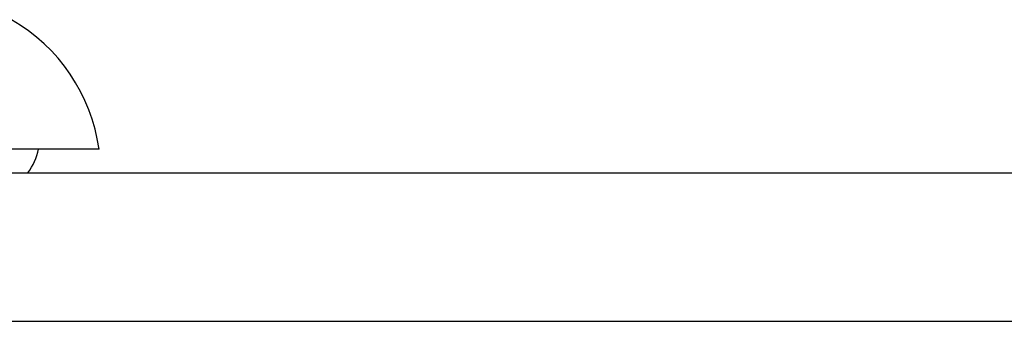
# Model space of a CAD drawing. Header units: inches. Extents: x 20 to 506, y 54 to 236.
# Tile 62 of 245: x 64.459 to 65.114, y 230.33 to 230.531. Entities that reach past the tile are written whole.
import ezdxf

# ---------------------------------------------------------------- set-up
doc = ezdxf.new("R2010")
doc.units = ezdxf.units.IN
doc.header["$MEASUREMENT"] = 0
doc.layers.add('Visible Edges(ANSI)', color=7, linetype='Continuous', lineweight=25)
doc.layers.add('Visible Tangent Edges(ANSI)', color=7, linetype='Continuous', lineweight=25)

msp = doc.modelspace()

# ---------------------------------------------------------------- linework, layer by layer
at = {"layer": 'Visible Edges(ANSI)'}
for p, q in [((64.51218, 230.44517), (64.43942, 230.44517)), ((20.44795, 230.42942), (68.05295, 230.42942))]:
    msp.add_line(p, q, dxfattribs=at)
for centre, radius, start, end in [((64.39521, 230.42885), 0.11811, 7.9413, 60.18311), ((64.43344, 230.45305), 0.03937, 323.1301, 348.46304)]:
    msp.add_arc(centre, radius, start, end, dxfattribs=at)
at = {"layer": 'Visible Tangent Edges(ANSI)'}
msp.add_line((68.05295, 230.33042), (20.44795, 230.33042), dxfattribs=at)

doc.saveas('drawing.dxf')
